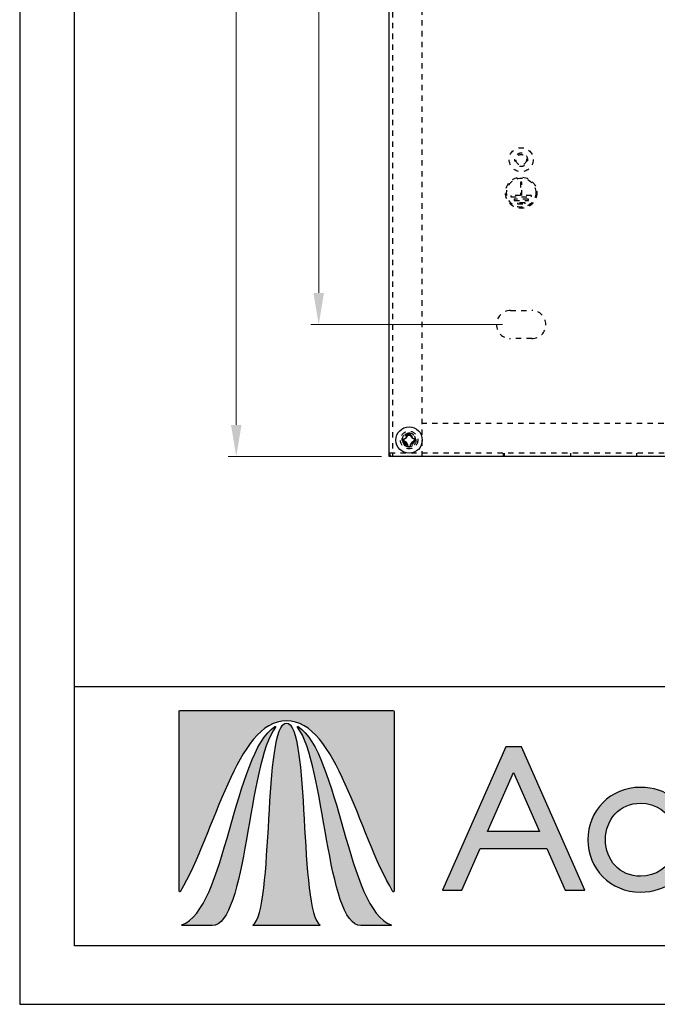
# Model space of a CAD drawing. Header units: millimetres. Extents: x -6552 to -4132, y 482 to 1483.
# Tile 54 of 80: x -5548 to -5354, y 482 to 780. Entities that reach past the tile are written whole.
import ezdxf

# ---------------------------------------------------------------- set-up
doc = ezdxf.new("R2010")
doc.units = ezdxf.units.MM
doc.header["$LTSCALE"] = 16.335
doc.header["$PDMODE"] = 3
doc.header["$PDSIZE"] = 0.3125
doc.linetypes.add('HIDDEN', pattern=[0.2, 0.1, -0.1])
doc.layers.get('0').update_dxf_attribs({"linetype": 'CONTINUOUS'})
doc.layers.get('Defpoints').update_dxf_attribs({"linetype": 'CONTINUOUS'})
for name, color, linetype in [('02___PRT_ALL_AXES', 7, 'CONTINUOUS'), ('1', 7, 'CONTINUOUS'), ('DEFAULT_2', 8, 'HIDDEN'), ('layer 1', 7, 'CONTINUOUS')]:
    doc.layers.add(name, color=color, linetype=linetype)
doc.styles.add('simplex', font='simplex.shx')
doc.dimstyles.new('YanXiu', dxfattribs={"dimtxt": 2.5, "dimasz": 2.2, "dimexe": 0.66, "dimexo": 0.66, "dimgap": 0.66, "dimtad": 0, "dimtoh": 1, "dimdec": 1, "dimdsep": 46, "dimtxsty": 'simplex', "dimcen": 0, "dimclrd": 4, "dimclre": 4, "dimclrt": 42, "dimazin": 2, "dimtfac": 1, "dimtdec": 1, "dimtofl": 0, "dimtmove": 0, "dimatfit": 3, "dimfxl": 1, "dimlwd": 5, "dimlwe": 5, "dimarcsym": 0})

# ---------------------------------------------------------------- blocks, each defined once
blk = doc.blocks.new('*D13')
at = {"color": 4, "lineweight": 5, "transparency": 16777216}
for p, q in [((-5438.09, 1067.86), (-5484.52, 1067.86)), ((-5482.12, 1058.26), (-5482.12, 875.69)), ((-5482.12, 657.46), (-5482.12, 840.03)), ((-5438.09, 647.86), (-5484.52, 647.86))]:
    blk.add_line(p, q, dxfattribs=at)
at = {"color": 4, "transparency": 16777216}
for points in [[(-5483.72, 1058.26), (-5480.52, 1058.26), (-5482.12, 1067.86)], [(-5483.72, 657.46), (-5480.52, 657.46), (-5482.12, 647.86)]]:
    blk.add_solid(points, dxfattribs=at)
at = {"layer": 'Defpoints', "color": 0, "transparency": 16777216}
for p in [(-5435.7, 1067.86), (-5482.12, 647.86), (-5435.7, 647.86)]:
    blk.add_point(p, dxfattribs=at)
at = {"color": 42, "transparency": 16777216, "insert": (-5482.12, 857.86), "char_height": 12, "attachment_point": 5, "rotation": 90, "style": 'simplex'}
blk.add_mtext('420', dxfattribs=at)
blk = doc.blocks.new('*D14')
at = {"color": 4, "lineweight": 5, "transparency": 16777216}
for p, q in [((-5401.34, 1027.86), (-5459.5, 1027.86)), ((-5457.1, 1018.26), (-5457.1, 875.69)), ((-5457.1, 697.46), (-5457.1, 840.03)), ((-5401.34, 687.86), (-5459.5, 687.86))]:
    blk.add_line(p, q, dxfattribs=at)
at = {"color": 4, "transparency": 16777216}
for points in [[(-5458.7, 1018.26), (-5455.5, 1018.26), (-5457.1, 1027.86)], [(-5458.7, 697.46), (-5455.5, 697.46), (-5457.1, 687.86)]]:
    blk.add_solid(points, dxfattribs=at)
at = {"layer": 'Defpoints', "color": 0, "transparency": 16777216}
for p in [(-5398.95, 1027.86), (-5457.1, 687.86), (-5398.95, 687.86)]:
    blk.add_point(p, dxfattribs=at)
at = {"color": 42, "transparency": 16777216, "insert": (-5457.1, 857.86), "char_height": 12, "attachment_point": 5, "rotation": 90, "style": 'simplex'}
blk.add_mtext('340', dxfattribs=at)
blk = doc.blocks.new('ZA1')
h = blk.add_hatch(color=256)
h.dxf.hatch_style = 1
edge = h.paths.add_edge_path()
edge.add_spline(control_points=[(-2212.22, 271.61), (-2212.22, 271.61), (-2219.64, 271.61), (-2227.07, 271.61)], knot_values=[0, 0, 0, 0, 0.055556, 0.055556, 0.055556, 0.055556], degree=3, periodic=0)
edge.add_spline(control_points=[(-2227.07, 271.61), (-2234.5, 271.61), (-2241.93, 271.61), (-2241.93, 271.61), (-2241.93, 271.61), (-2241.93, 271.61), (-2241.93, 271.61), (-2241.93, 271.61)], knot_values=[0.055556, 0.055556, 0.055556, 0.055556, 0.111111, 0.111111, 0.111111, 0.111111, 0.111112, 0.111112, 0.111112, 0.111112], degree=3, periodic=0)
edge.add_spline(control_points=[(-2241.93, 271.61), (-2242.01, 271.61), (-2242.07, 271.55), (-2242.07, 271.47), (-2242.07, 271.47), (-2242.07, 271.47), (-2242.07, 271.47), (-2242.07, 271.47)], knot_values=[0.111112, 0.111112, 0.111112, 0.111112, 0.222222, 0.222222, 0.222222, 0.222222, 0.222223, 0.222223, 0.222223, 0.222223], degree=3, periodic=0)
edge.add_spline(control_points=[(-2242.07, 271.47), (-2242.07, 271.47), (-2242.07, 246.39), (-2242.07, 246.39), (-2242.07, 246.39), (-2242.07, 246.39), (-2242.07, 246.39), (-2242.07, 246.39)], knot_values=[0.222223, 0.222223, 0.222223, 0.222223, 0.333333, 0.333333, 0.333333, 0.333333, 0.333334, 0.333334, 0.333334, 0.333334], degree=3, periodic=0)
edge.add_spline(control_points=[(-2242.07, 246.39), (-2242.07, 246.3), (-2241.96, 246.27), (-2241.92, 246.34), (-2241.92, 246.34), (-2241.92, 246.34), (-2241.92, 246.34), (-2241.92, 246.34)], knot_values=[0.333334, 0.333334, 0.333334, 0.333334, 0.444444, 0.444444, 0.444444, 0.444444, 0.444446, 0.444446, 0.444446, 0.444446], degree=3, periodic=0)
edge.add_spline(control_points=[(-2241.92, 246.34), (-2237, 254.59), (-2234.08, 270.19), (-2227.07, 270.19), (-2227.07, 270.19), (-2227.07, 270.19), (-2227.07, 270.19), (-2227.07, 270.19)], knot_values=[0.444446, 0.444446, 0.444446, 0.444446, 0.555556, 0.555556, 0.555556, 0.555556, 0.555557, 0.555557, 0.555557, 0.555557], degree=3, periodic=0)
edge.add_spline(control_points=[(-2227.07, 270.19), (-2220.07, 270.19), (-2217.14, 254.59), (-2212.22, 246.34), (-2212.22, 246.34), (-2212.22, 246.34), (-2212.22, 246.34), (-2212.22, 246.34)], knot_values=[0.555557, 0.555557, 0.555557, 0.555557, 0.666667, 0.666667, 0.666667, 0.666667, 0.666668, 0.666668, 0.666668, 0.666668], degree=3, periodic=0)
edge.add_spline(control_points=[(-2212.22, 246.34), (-2212.18, 246.27), (-2212.07, 246.3), (-2212.07, 246.39), (-2212.07, 246.39), (-2212.07, 246.39), (-2212.07, 246.39), (-2212.07, 246.39)], knot_values=[0.666668, 0.666668, 0.666668, 0.666668, 0.777778, 0.777778, 0.777778, 0.777778, 0.777779, 0.777779, 0.777779, 0.777779], degree=3, periodic=0)
edge.add_spline(control_points=[(-2212.07, 246.39), (-2212.07, 246.39), (-2212.07, 271.47), (-2212.07, 271.47), (-2212.07, 271.47), (-2212.07, 271.55), (-2212.14, 271.61), (-2212.22, 271.61)], knot_values=[0.777779, 0.777779, 0.777779, 0.777779, 0.888889, 0.888889, 0.888889, 0.888889, 1, 1, 1, 1], degree=3, periodic=0)
edge = h.paths.add_edge_path()
edge.add_spline(control_points=[(-2225.54, 269.28), (-2221.7, 264.36), (-2221.5, 241.61), (-2216.69, 241.61), (-2216.69, 241.61), (-2216.69, 241.61), (-2216.69, 241.61), (-2216.69, 241.61)], knot_values=[0.400002, 0.400002, 0.400002, 0.400002, 0.6, 0.6, 0.6, 0.6, 0.600002, 0.600002, 0.600002, 0.600002], degree=3, periodic=0)
edge.add_spline(control_points=[(-2216.69, 241.61), (-2216.69, 241.61), (-2212.5, 241.61), (-2212.5, 241.61), (-2212.5, 241.61), (-2212.43, 241.61), (-2212.42, 241.69), (-2212.48, 241.71)], knot_values=[0.600002, 0.600002, 0.600002, 0.600002, 0.8, 0.8, 0.8, 0.8, 1, 1, 1, 1], degree=3, periodic=0)
edge.add_spline(control_points=[(-2212.48, 241.71), (-2218.53, 243.74), (-2219.79, 265.77), (-2225.46, 269.38), (-2225.46, 269.38), (-2225.46, 269.38), (-2225.46, 269.38), (-2225.46, 269.38)], knot_values=[0, 0, 0, 0, 0.2, 0.2, 0.2, 0.2, 0.200002, 0.200002, 0.200002, 0.200002], degree=3, periodic=0)
edge.add_spline(control_points=[(-2225.46, 269.38), (-2225.52, 269.42), (-2225.59, 269.34), (-2225.54, 269.29), (-2225.54, 269.29), (-2225.54, 269.29), (-2225.54, 269.28), (-2225.54, 269.28)], knot_values=[0.200002, 0.200002, 0.200002, 0.200002, 0.4, 0.4, 0.4, 0.4, 0.400002, 0.400002, 0.400002, 0.400002], degree=3, periodic=0)
edge = h.paths.add_edge_path()
edge.add_spline(control_points=[(-2237.45, 241.61), (-2232.64, 241.61), (-2232.45, 264.36), (-2228.6, 269.29), (-2228.6, 269.29), (-2228.56, 269.34), (-2228.62, 269.42), (-2228.68, 269.38)], knot_values=[0.600002, 0.600002, 0.600002, 0.600002, 0.8, 0.8, 0.8, 0.8, 1, 1, 1, 1], degree=3, periodic=0)
edge.add_spline(control_points=[(-2228.68, 269.38), (-2234.35, 265.76), (-2235.62, 243.74), (-2241.67, 241.71), (-2241.67, 241.71), (-2241.67, 241.71), (-2241.67, 241.71), (-2241.67, 241.71)], knot_values=[0, 0, 0, 0, 0.2, 0.2, 0.2, 0.2, 0.200002, 0.200002, 0.200002, 0.200002], degree=3, periodic=0)
edge.add_spline(control_points=[(-2241.67, 241.71), (-2241.72, 241.69), (-2241.71, 241.61), (-2241.65, 241.61), (-2241.65, 241.61), (-2241.65, 241.61), (-2241.65, 241.61), (-2241.65, 241.61)], knot_values=[0.200002, 0.200002, 0.200002, 0.200002, 0.4, 0.4, 0.4, 0.4, 0.400002, 0.400002, 0.400002, 0.400002], degree=3, periodic=0)
edge.add_spline(control_points=[(-2241.65, 241.61), (-2241.65, 241.61), (-2237.45, 241.61), (-2237.45, 241.61), (-2237.45, 241.61), (-2237.45, 241.61), (-2237.45, 241.61), (-2237.45, 241.61)], knot_values=[0.400002, 0.400002, 0.400002, 0.400002, 0.6, 0.6, 0.6, 0.6, 0.600002, 0.600002, 0.600002, 0.600002], degree=3, periodic=0)
edge = h.paths.add_edge_path()
edge.add_spline(control_points=[(-2222.43, 241.61), (-2222.37, 241.61), (-2222.35, 241.68), (-2222.4, 241.71), (-2222.4, 241.71), (-2225.32, 243.56), (-2223.83, 269.87), (-2227.07, 269.87)], knot_values=[0.600002, 0.600002, 0.600002, 0.600002, 0.8, 0.8, 0.8, 0.8, 1, 1, 1, 1], degree=3, periodic=0)
edge.add_spline(control_points=[(-2227.07, 269.87), (-2230.32, 269.87), (-2228.83, 243.56), (-2231.74, 241.71), (-2231.74, 241.71), (-2231.74, 241.71), (-2231.74, 241.71), (-2231.74, 241.71)], knot_values=[0, 0, 0, 0, 0.2, 0.2, 0.2, 0.2, 0.200002, 0.200002, 0.200002, 0.200002], degree=3, periodic=0)
edge.add_spline(control_points=[(-2231.74, 241.71), (-2231.79, 241.68), (-2231.77, 241.61), (-2231.72, 241.61), (-2231.72, 241.61), (-2231.72, 241.61), (-2231.72, 241.61), (-2231.72, 241.61)], knot_values=[0.200002, 0.200002, 0.200002, 0.200002, 0.4, 0.4, 0.4, 0.4, 0.400002, 0.400002, 0.400002, 0.400002], degree=3, periodic=0)
edge.add_spline(control_points=[(-2231.72, 241.61), (-2231.72, 241.61), (-2222.43, 241.61), (-2222.43, 241.61), (-2222.43, 241.61), (-2222.43, 241.61), (-2222.43, 241.61), (-2222.43, 241.61)], knot_values=[0.400002, 0.400002, 0.400002, 0.400002, 0.6, 0.6, 0.6, 0.6, 0.600002, 0.600002, 0.600002, 0.600002], degree=3, periodic=0)
h = blk.add_hatch(color=256)
h.dxf.hatch_style = 1
edge = h.paths.add_edge_path()
edge.add_spline(control_points=[(-2196.47, 266.53), (-2196.47, 266.53), (-2194.3, 266.53), (-2194.3, 266.53), (-2194.3, 266.53), (-2194.3, 266.53), (-2185.44, 246.56), (-2185.44, 246.56), (-2185.44, 246.56), (-2185.44, 246.56), (-2188.17, 246.56), (-2188.17, 246.56), (-2188.17, 246.56), (-2188.17, 246.56), (-2190.73, 252.38), (-2190.73, 252.38), (-2190.73, 252.38), (-2190.73, 252.38), (-2200.04, 252.38), (-2200.04, 252.38), (-2200.04, 252.38), (-2200.04, 252.38), (-2202.6, 246.56), (-2202.6, 246.56), (-2202.6, 246.56), (-2202.6, 246.56), (-2205.3, 246.56), (-2205.3, 246.56), (-2205.3, 246.56), (-2205.3, 246.56), (-2196.47, 266.53), (-2196.47, 266.53)], knot_values=[0, 0, 0, 0, 0.125, 0.125, 0.125, 0.125, 0.25, 0.25, 0.25, 0.25, 0.375, 0.375, 0.375, 0.375, 0.5, 0.5, 0.5, 0.5, 0.625, 0.625, 0.625, 0.625, 0.75, 0.75, 0.75, 0.75, 0.875, 0.875, 0.875, 0.875, 1, 1, 1, 1], degree=3, periodic=0)
edge = h.paths.add_edge_path(flags=16)
edge.add_spline(control_points=[(-2195.4, 262.98), (-2195.4, 262.98), (-2191.77, 254.75), (-2191.77, 254.75), (-2191.77, 254.75), (-2199.02, 254.75), (-2199.02, 254.75), (-2199.02, 254.75), (-2199.02, 254.75), (-2199.02, 254.75), (-2199.02, 254.75)], knot_values=[0.666667, 0.666667, 0.666667, 0.666667, 1, 1, 1, 1.333333, 1.333333, 1.333333, 1.333333, 1.333333, 1.333333, 1.333333, 1.333333], degree=3, periodic=0)
edge.add_spline(control_points=[(-2199.02, 254.75), (-2199.02, 254.75), (-2195.4, 262.98), (-2195.4, 262.98), (-2195.4, 262.98), (-2195.4, 262.98), (-2195.4, 262.98), (-2195.4, 262.98)], knot_values=[0.333333, 0.333333, 0.333333, 0.333333, 0.666667, 0.666667, 0.666667, 0.666667, 0.666667, 0.666667, 0.666667, 0.666667], degree=3, periodic=0)
edge = h.paths.add_edge_path()
edge.add_spline(control_points=[(-2182.56, 253.59), (-2182.56, 253.59), (-2182.56, 253.59), (-2182.56, 253.59), (-2182.56, 253.59), (-2182.56, 256.43), (-2180.6, 258.68), (-2177.67, 258.68)], knot_values=[0.500001, 0.500001, 0.500001, 0.500001, 0.500002, 0.500002, 0.500002, 0.500002, 0.600001, 0.600001, 0.600001, 0.600001], degree=3, periodic=0)
edge.add_spline(control_points=[(-2177.67, 258.68), (-2177.67, 258.68), (-2177.67, 258.68), (-2177.67, 258.68), (-2177.67, 258.68), (-2175.48, 258.68), (-2173.79, 257.44), (-2173.17, 255.67)], knot_values=[0.400001, 0.400001, 0.400001, 0.400001, 0.400002, 0.400002, 0.400002, 0.400002, 0.500001, 0.500001, 0.500001, 0.500001], degree=3, periodic=0)
edge.add_spline(control_points=[(-2173.17, 255.67), (-2173.17, 255.67), (-2173.17, 255.67), (-2173.17, 255.67), (-2173.17, 255.67), (-2173.17, 255.67), (-2170.58, 255.67), (-2170.58, 255.67)], knot_values=[0.300001, 0.300001, 0.300001, 0.300001, 0.300002, 0.300002, 0.300002, 0.300002, 0.400001, 0.400001, 0.400001, 0.400001], degree=3, periodic=0)
edge.add_spline(control_points=[(-2170.58, 255.67), (-2170.58, 255.67), (-2170.58, 255.67), (-2170.58, 255.67), (-2170.58, 255.67), (-2171.37, 258.71), (-2174.13, 260.9), (-2177.67, 260.9)], knot_values=[0.200001, 0.200001, 0.200001, 0.200001, 0.200002, 0.200002, 0.200002, 0.200002, 0.300001, 0.300001, 0.300001, 0.300001], degree=3, periodic=0)
edge.add_spline(control_points=[(-2177.67, 260.9), (-2177.67, 260.9), (-2177.67, 260.9), (-2177.67, 260.9), (-2177.67, 260.9), (-2181.95, 260.9), (-2185.01, 257.62), (-2185.01, 253.59)], knot_values=[0.100001, 0.100001, 0.100001, 0.100001, 0.100002, 0.100002, 0.100002, 0.100002, 0.200001, 0.200001, 0.200001, 0.200001], degree=3, periodic=0)
edge.add_spline(control_points=[(-2185.01, 253.59), (-2185.01, 253.59), (-2185.01, 253.59), (-2185.01, 253.59), (-2185.01, 253.59), (-2185.01, 249.57), (-2181.95, 246.28), (-2177.67, 246.28)], knot_values=[0, 0, 0, 0, 0.000001, 0.000001, 0.000001, 0.000001, 0.100001, 0.100001, 0.100001, 0.100001], degree=3, periodic=0)
edge.add_spline(control_points=[(-2177.67, 246.28), (-2174.13, 246.28), (-2171.37, 248.47), (-2170.58, 251.51), (-2170.58, 251.51), (-2170.58, 251.51), (-2173.17, 251.51), (-2173.17, 251.51)], knot_values=[0.800001, 0.800001, 0.800001, 0.800001, 0.900001, 0.900001, 0.900001, 0.900001, 1, 1, 1, 1], degree=3, periodic=0)
edge.add_spline(control_points=[(-2173.17, 251.51), (-2173.17, 251.51), (-2173.17, 251.51), (-2173.17, 251.51), (-2173.17, 251.51), (-2173.79, 249.74), (-2175.48, 248.5), (-2177.67, 248.5)], knot_values=[0.700001, 0.700001, 0.700001, 0.700001, 0.700002, 0.700002, 0.700002, 0.700002, 0.800001, 0.800001, 0.800001, 0.800001], degree=3, periodic=0)
edge.add_spline(control_points=[(-2177.67, 248.5), (-2177.67, 248.5), (-2177.67, 248.5), (-2177.67, 248.5), (-2177.67, 248.5), (-2180.6, 248.5), (-2182.56, 250.75), (-2182.56, 253.59)], knot_values=[0.600001, 0.600001, 0.600001, 0.600001, 0.600002, 0.600002, 0.600002, 0.600002, 0.700001, 0.700001, 0.700001, 0.700001], degree=3, periodic=0)
edge = h.paths.add_edge_path()
edge.add_spline(control_points=[(-2166.5, 253.59), (-2166.5, 253.59), (-2166.5, 253.59), (-2166.5, 253.59), (-2166.5, 253.59), (-2166.5, 256.43), (-2164.53, 258.68), (-2161.61, 258.68)], knot_values=[0.500001, 0.500001, 0.500001, 0.500001, 0.500002, 0.500002, 0.500002, 0.500002, 0.600001, 0.600001, 0.600001, 0.600001], degree=3, periodic=0)
edge.add_spline(control_points=[(-2161.61, 258.68), (-2161.61, 258.68), (-2161.61, 258.68), (-2161.61, 258.68), (-2161.61, 258.68), (-2159.41, 258.68), (-2157.73, 257.44), (-2157.11, 255.67)], knot_values=[0.400001, 0.400001, 0.400001, 0.400001, 0.400002, 0.400002, 0.400002, 0.400002, 0.500001, 0.500001, 0.500001, 0.500001], degree=3, periodic=0)
edge.add_spline(control_points=[(-2157.11, 255.67), (-2157.11, 255.67), (-2157.11, 255.67), (-2157.11, 255.67), (-2157.11, 255.67), (-2157.11, 255.67), (-2154.52, 255.67), (-2154.52, 255.67)], knot_values=[0.300001, 0.300001, 0.300001, 0.300001, 0.300002, 0.300002, 0.300002, 0.300002, 0.400001, 0.400001, 0.400001, 0.400001], degree=3, periodic=0)
edge.add_spline(control_points=[(-2154.52, 255.67), (-2154.52, 255.67), (-2154.52, 255.67), (-2154.52, 255.67), (-2154.52, 255.67), (-2155.31, 258.71), (-2158.07, 260.9), (-2161.61, 260.9)], knot_values=[0.200001, 0.200001, 0.200001, 0.200001, 0.200002, 0.200002, 0.200002, 0.200002, 0.300001, 0.300001, 0.300001, 0.300001], degree=3, periodic=0)
edge.add_spline(control_points=[(-2161.61, 260.9), (-2161.61, 260.9), (-2161.61, 260.9), (-2161.61, 260.9), (-2161.61, 260.9), (-2165.88, 260.9), (-2168.95, 257.62), (-2168.95, 253.59)], knot_values=[0.100001, 0.100001, 0.100001, 0.100001, 0.100002, 0.100002, 0.100002, 0.100002, 0.200001, 0.200001, 0.200001, 0.200001], degree=3, periodic=0)
edge.add_spline(control_points=[(-2168.95, 253.59), (-2168.95, 253.59), (-2168.95, 253.59), (-2168.95, 253.59), (-2168.95, 253.59), (-2168.95, 249.57), (-2165.88, 246.28), (-2161.61, 246.28)], knot_values=[0, 0, 0, 0, 0.000001, 0.000001, 0.000001, 0.000001, 0.100001, 0.100001, 0.100001, 0.100001], degree=3, periodic=0)
edge.add_spline(control_points=[(-2161.61, 246.28), (-2158.07, 246.28), (-2155.31, 248.47), (-2154.52, 251.51), (-2154.52, 251.51), (-2154.52, 251.51), (-2157.11, 251.51), (-2157.11, 251.51)], knot_values=[0.800001, 0.800001, 0.800001, 0.800001, 0.900001, 0.900001, 0.900001, 0.900001, 1, 1, 1, 1], degree=3, periodic=0)
edge.add_spline(control_points=[(-2157.11, 251.51), (-2157.11, 251.51), (-2157.11, 251.51), (-2157.11, 251.51), (-2157.11, 251.51), (-2157.73, 249.74), (-2159.41, 248.5), (-2161.61, 248.5)], knot_values=[0.700001, 0.700001, 0.700001, 0.700001, 0.700002, 0.700002, 0.700002, 0.700002, 0.800001, 0.800001, 0.800001, 0.800001], degree=3, periodic=0)
edge.add_spline(control_points=[(-2161.61, 248.5), (-2161.61, 248.5), (-2161.61, 248.5), (-2161.61, 248.5), (-2161.61, 248.5), (-2164.53, 248.5), (-2166.5, 250.75), (-2166.5, 253.59)], knot_values=[0.600001, 0.600001, 0.600001, 0.600001, 0.600002, 0.600002, 0.600002, 0.600002, 0.700001, 0.700001, 0.700001, 0.700001], degree=3, periodic=0)
edge = h.paths.add_edge_path()
edge.add_spline(control_points=[(-2151.92, 246.56), (-2151.92, 246.56), (-2151.92, 246.56), (-2151.92, 246.56), (-2151.92, 246.56), (-2151.92, 246.56), (-2149.5, 246.56), (-2149.5, 246.56), (-2149.5, 246.56), (-2149.5, 267.65), (-2149.5, 267.65)], knot_values=[0.75, 0.75, 0.75, 0.75, 0.75, 0.75, 0.75, 0.75, 1, 1, 1, 1.25, 1.25, 1.25, 1.25], degree=3, periodic=0)
edge.add_spline(control_points=[(-2149.5, 267.65), (-2149.5, 267.65), (-2149.5, 267.65), (-2149.5, 267.65), (-2149.5, 267.65), (-2149.5, 267.65), (-2151.92, 267.65), (-2151.92, 267.65), (-2151.92, 267.65), (-2151.92, 267.65), (-2151.92, 246.56), (-2151.92, 246.56)], knot_values=[0.25, 0.25, 0.25, 0.25, 0.25, 0.25, 0.25, 0.25, 0.5, 0.5, 0.5, 0.5, 0.75, 0.75, 0.75, 0.75], degree=3, periodic=0)
edge = h.paths.add_edge_path()
edge.add_spline(control_points=[(-2139.81, 260.9), (-2143.75, 260.9), (-2146.7, 257.61), (-2146.7, 253.59), (-2146.7, 253.59), (-2146.7, 249.57), (-2143.75, 246.28), (-2139.81, 246.28)], knot_values=[0.777779, 0.777779, 0.777779, 0.777779, 0.88889, 0.88889, 0.88889, 0.88889, 1, 1, 1, 1], degree=3, periodic=0)
edge.add_spline(control_points=[(-2139.81, 246.28), (-2139.81, 246.28), (-2139.81, 246.28), (-2139.81, 246.28), (-2139.81, 246.28), (-2137.7, 246.28), (-2135.79, 247.38), (-2134.86, 248.73)], knot_values=[0.666668, 0.666668, 0.666668, 0.666668, 0.666669, 0.666669, 0.666669, 0.666669, 0.777779, 0.777779, 0.777779, 0.777779], degree=3, periodic=0)
edge.add_spline(control_points=[(-2134.86, 248.73), (-2134.86, 248.73), (-2134.86, 248.73), (-2134.86, 248.73), (-2134.86, 248.73), (-2134.86, 248.73), (-2134.86, 246.56), (-2134.86, 246.56)], knot_values=[0.555557, 0.555557, 0.555557, 0.555557, 0.555558, 0.555558, 0.555558, 0.555558, 0.666668, 0.666668, 0.666668, 0.666668], degree=3, periodic=0)
edge.add_spline(control_points=[(-2134.86, 246.56), (-2134.86, 246.56), (-2134.86, 246.56), (-2134.86, 246.56), (-2134.86, 246.56), (-2134.86, 246.56), (-2132.45, 246.56), (-2132.45, 246.56)], knot_values=[0.444446, 0.444446, 0.444446, 0.444446, 0.444447, 0.444447, 0.444447, 0.444447, 0.555557, 0.555557, 0.555557, 0.555557], degree=3, periodic=0)
edge.add_spline(control_points=[(-2132.45, 246.56), (-2132.45, 246.56), (-2132.45, 246.56), (-2132.45, 246.56), (-2132.45, 246.56), (-2132.45, 246.56), (-2132.45, 260.62), (-2132.45, 260.62)], knot_values=[0.333334, 0.333334, 0.333334, 0.333334, 0.333336, 0.333336, 0.333336, 0.333336, 0.444446, 0.444446, 0.444446, 0.444446], degree=3, periodic=0)
edge.add_spline(control_points=[(-2132.45, 260.62), (-2132.45, 260.62), (-2132.45, 260.62), (-2132.45, 260.62), (-2132.45, 260.62), (-2132.45, 260.62), (-2134.86, 260.62), (-2134.86, 260.62)], knot_values=[0.222223, 0.222223, 0.222223, 0.222223, 0.222224, 0.222224, 0.222224, 0.222224, 0.333334, 0.333334, 0.333334, 0.333334], degree=3, periodic=0)
edge.add_spline(control_points=[(-2134.86, 260.62), (-2134.86, 260.62), (-2134.86, 260.62), (-2134.86, 260.62), (-2134.86, 260.62), (-2134.86, 260.62), (-2134.86, 258.46), (-2134.86, 258.46)], knot_values=[0.111112, 0.111112, 0.111112, 0.111112, 0.111113, 0.111113, 0.111113, 0.111113, 0.222223, 0.222223, 0.222223, 0.222223], degree=3, periodic=0)
edge.add_spline(control_points=[(-2134.86, 258.46), (-2134.86, 258.46), (-2134.86, 258.46), (-2134.86, 258.46), (-2134.86, 258.46), (-2135.79, 259.81), (-2137.7, 260.9), (-2139.81, 260.9)], knot_values=[0, 0, 0, 0, 0.000001, 0.000001, 0.000001, 0.000001, 0.111112, 0.111112, 0.111112, 0.111112], degree=3, periodic=0)
edge = h.paths.add_edge_path(flags=16)
edge.add_spline(control_points=[(-2144.26, 253.59), (-2144.26, 253.59), (-2144.26, 253.59), (-2144.26, 253.59), (-2144.26, 253.59), (-2144.26, 256.43), (-2142.29, 258.68), (-2139.45, 258.68)], knot_values=[0, 0, 0, 0, 0.000002, 0.000003, 0.000003, 0.000003, 0.250003, 0.250003, 0.250003, 0.250003], degree=3, periodic=0)
edge.add_spline(control_points=[(-2139.45, 258.68), (-2136.61, 258.68), (-2134.67, 256.43), (-2134.67, 253.59), (-2134.67, 253.59), (-2134.67, 250.75), (-2136.61, 248.5), (-2139.45, 248.5)], knot_values=[0.500002, 0.500002, 0.500002, 0.500002, 0.750002, 0.750002, 0.750002, 0.750002, 1, 1, 1, 1], degree=3, periodic=0)
edge.add_spline(control_points=[(-2139.45, 248.5), (-2139.45, 248.5), (-2139.45, 248.5), (-2139.45, 248.5), (-2139.45, 248.5), (-2142.29, 248.5), (-2144.26, 250.75), (-2144.26, 253.59)], knot_values=[0.250003, 0.250003, 0.250003, 0.250003, 0.250005, 0.250005, 0.250005, 0.250005, 0.500003, 0.500003, 0.500003, 0.500003], degree=3, periodic=0)
at = {"layer": 'layer 1'}
for points, knots in [([(-2212.22, 271.61), (-2212.22, 271.61), (-2241.93, 271.61), (-2241.93, 271.61), (-2241.93, 271.61), (-2242.01, 271.61), (-2242.07, 271.55), (-2242.07, 271.47), (-2242.07, 271.47), (-2242.07, 271.47), (-2242.07, 246.39), (-2242.07, 246.39), (-2242.07, 246.39), (-2242.07, 246.3), (-2241.96, 246.27), (-2241.92, 246.34), (-2241.92, 246.34), (-2237, 254.59), (-2234.08, 270.19), (-2227.07, 270.19), (-2227.07, 270.19), (-2220.07, 270.19), (-2217.14, 254.59), (-2212.22, 246.34), (-2212.22, 246.34), (-2212.18, 246.27), (-2212.07, 246.3), (-2212.07, 246.39), (-2212.07, 246.39), (-2212.07, 246.39), (-2212.07, 271.47), (-2212.07, 271.47), (-2212.07, 271.47), (-2212.07, 271.55), (-2212.14, 271.61), (-2212.22, 271.61)], [0, 0, 0, 0, 0.111111, 0.111111, 0.111111, 0.111111, 0.222222, 0.222222, 0.222222, 0.222222, 0.333333, 0.333333, 0.333333, 0.333333, 0.444444, 0.444444, 0.444444, 0.444444, 0.555556, 0.555556, 0.555556, 0.555556, 0.666667, 0.666667, 0.666667, 0.666667, 0.777778, 0.777778, 0.777778, 0.777778, 0.888889, 0.888889, 0.888889, 0.888889, 1, 1, 1, 1]), ([(-2228.68, 269.38), (-2234.35, 265.76), (-2235.62, 243.74), (-2241.67, 241.71), (-2241.67, 241.71), (-2241.72, 241.69), (-2241.71, 241.61), (-2241.65, 241.61), (-2241.65, 241.61), (-2241.65, 241.61), (-2237.45, 241.61), (-2237.45, 241.61), (-2237.45, 241.61), (-2232.64, 241.61), (-2232.45, 264.36), (-2228.6, 269.29), (-2228.6, 269.29), (-2228.56, 269.34), (-2228.62, 269.42), (-2228.68, 269.38)], [0, 0, 0, 0, 0.2, 0.2, 0.2, 0.2, 0.4, 0.4, 0.4, 0.4, 0.6, 0.6, 0.6, 0.6, 0.8, 0.8, 0.8, 0.8, 1, 1, 1, 1]), ([(-2227.07, 269.87), (-2230.32, 269.87), (-2228.83, 243.56), (-2231.74, 241.71), (-2231.74, 241.71), (-2231.79, 241.68), (-2231.77, 241.61), (-2231.72, 241.61), (-2231.72, 241.61), (-2231.72, 241.61), (-2222.43, 241.61), (-2222.43, 241.61), (-2222.43, 241.61), (-2222.37, 241.61), (-2222.35, 241.68), (-2222.4, 241.71), (-2222.4, 241.71), (-2225.32, 243.56), (-2223.83, 269.87), (-2227.07, 269.87)], [0, 0, 0, 0, 0.2, 0.2, 0.2, 0.2, 0.4, 0.4, 0.4, 0.4, 0.6, 0.6, 0.6, 0.6, 0.8, 0.8, 0.8, 0.8, 1, 1, 1, 1]), ([(-2212.48, 241.71), (-2218.53, 243.74), (-2219.79, 265.77), (-2225.46, 269.38), (-2225.46, 269.38), (-2225.52, 269.42), (-2225.59, 269.34), (-2225.54, 269.29), (-2225.54, 269.29), (-2221.7, 264.36), (-2221.5, 241.61), (-2216.69, 241.61), (-2216.69, 241.61), (-2216.69, 241.61), (-2212.5, 241.61), (-2212.5, 241.61), (-2212.5, 241.61), (-2212.43, 241.61), (-2212.42, 241.69), (-2212.48, 241.71)], [0, 0, 0, 0, 0.2, 0.2, 0.2, 0.2, 0.4, 0.4, 0.4, 0.4, 0.6, 0.6, 0.6, 0.6, 0.8, 0.8, 0.8, 0.8, 1, 1, 1, 1]), ([(-2196.47, 266.53), (-2196.47, 266.53), (-2194.3, 266.53), (-2194.3, 266.53), (-2194.3, 266.53), (-2194.3, 266.53), (-2185.44, 246.56), (-2185.44, 246.56), (-2185.44, 246.56), (-2185.44, 246.56), (-2188.17, 246.56), (-2188.17, 246.56), (-2188.17, 246.56), (-2188.17, 246.56), (-2190.73, 252.38), (-2190.73, 252.38), (-2190.73, 252.38), (-2190.73, 252.38), (-2200.04, 252.38), (-2200.04, 252.38), (-2200.04, 252.38), (-2200.04, 252.38), (-2202.6, 246.56), (-2202.6, 246.56), (-2202.6, 246.56), (-2202.6, 246.56), (-2205.3, 246.56), (-2205.3, 246.56), (-2205.3, 246.56), (-2205.3, 246.56), (-2196.47, 266.53), (-2196.47, 266.53)], [0, 0, 0, 0, 0.125, 0.125, 0.125, 0.125, 0.25, 0.25, 0.25, 0.25, 0.375, 0.375, 0.375, 0.375, 0.5, 0.5, 0.5, 0.5, 0.625, 0.625, 0.625, 0.625, 0.75, 0.75, 0.75, 0.75, 0.875, 0.875, 0.875, 0.875, 1, 1, 1, 1]), ([(-2191.77, 254.75), (-2191.77, 254.75), (-2195.4, 262.98), (-2195.4, 262.98), (-2195.4, 262.98), (-2195.4, 262.98), (-2199.02, 254.75), (-2199.02, 254.75), (-2199.02, 254.75), (-2199.02, 254.75), (-2191.77, 254.75), (-2191.77, 254.75)], [0, 0, 0, 0, 0.333333, 0.333333, 0.333333, 0.333333, 0.666667, 0.666667, 0.666667, 0.666667, 1, 1, 1, 1]), ([(-2177.67, 246.28), (-2181.95, 246.28), (-2185.01, 249.57), (-2185.01, 253.59), (-2185.01, 253.59), (-2185.01, 257.62), (-2181.95, 260.9), (-2177.67, 260.9), (-2177.67, 260.9), (-2174.13, 260.9), (-2171.37, 258.71), (-2170.58, 255.67), (-2170.58, 255.67), (-2170.58, 255.67), (-2173.17, 255.67), (-2173.17, 255.67), (-2173.17, 255.67), (-2173.79, 257.44), (-2175.48, 258.68), (-2177.67, 258.68), (-2177.67, 258.68), (-2180.6, 258.68), (-2182.56, 256.43), (-2182.56, 253.59), (-2182.56, 253.59), (-2182.56, 250.75), (-2180.6, 248.5), (-2177.67, 248.5), (-2177.67, 248.5), (-2175.48, 248.5), (-2173.79, 249.74), (-2173.17, 251.51), (-2173.17, 251.51), (-2173.17, 251.51), (-2170.58, 251.51), (-2170.58, 251.51), (-2170.58, 251.51), (-2171.37, 248.47), (-2174.13, 246.28), (-2177.67, 246.28)], [0, 0, 0, 0, 0.1, 0.1, 0.1, 0.1, 0.2, 0.2, 0.2, 0.2, 0.3, 0.3, 0.3, 0.3, 0.4, 0.4, 0.4, 0.4, 0.5, 0.5, 0.5, 0.5, 0.6, 0.6, 0.6, 0.6, 0.7, 0.7, 0.7, 0.7, 0.8, 0.8, 0.8, 0.8, 0.9, 0.9, 0.9, 0.9, 1, 1, 1, 1])]:
    blk.add_open_spline(points, degree=3, knots=knots, dxfattribs=at)
blk = doc.blocks.new('AAXXX')
at = {"layer": '1'}
for p, q in [((-2223.646, 350.671), (-2223.646, 292.634)), ((-2222.681, 293.66), (-2222.681, 349.645)), ((-2222.681, 298.221), (-2142.534, 298.221)), ((-2142.534, 293.66), (-2222.681, 293.66)), ((-2223.646, 292.634), (-2141.569, 292.634))]:
    blk.add_line(p, q, dxfattribs=at)
at = {"xscale": 0.126, "yscale": 0.126, "zscale": 0.126}
blk.add_blockref('ZA1', (-1938.344, 263.575), dxfattribs=at)

msp = doc.modelspace()

# ---------------------------------------------------------------- linework, layer by layer
at = {"color": 7, "linetype": 'Continuous'}
for p, q in [((-5435.7, 647.86), (-5435.7, 1067.86)), ((-5429.76, 654.96), (-5429.63, 654.96)), ((-5431.8, 652.8), (-5431.8, 652.92)), ((-5427.6, 652.92), (-5427.6, 652.8)), ((-5429.63, 650.76), (-5429.76, 650.76)), ((-4855.7, 647.86), (-5435.7, 647.86))]:
    msp.add_line(p, q, dxfattribs=at)
msp.add_circle((-5429.7, 652.86), 4, dxfattribs=at)
for centre, radius, start, end in [((-5431.8, 654.96), 1.85, 275.571, 354.429), ((-5429.76, 654.76), 0.201, 90.0393, 105.6446), ((-5429.63, 654.76), 0.201, 74.3551, 89.9607), ((-5427.6, 654.96), 1.85, 185.571, 264.429), ((-5431.59, 652.92), 0.201, 161.4618, 179.9519), ((-5431.59, 652.8), 0.201, 180.0481, 198.5394), ((-5431.8, 650.76), 1.85, 5.571, 84.429), ((-5427.6, 650.76), 1.85, 95.571, 174.429), ((-5427.8, 652.92), 0.201, 0.0481, 18.5394), ((-5427.8, 652.8), 0.201, 341.4618, 359.9519), ((-5434.7, 648.86), 1, 180, 270), ((-5429.76, 650.96), 0.201, 254.3551, 269.9607), ((-5429.63, 650.96), 0.201, 270.0393, 285.6446)]:
    msp.add_arc(centre, radius, start, end, dxfattribs=at)
for points, knots in [([(-5429.81, 654.95), (-5429.83, 654.95), (-5429.87, 654.93), (-5429.91, 654.89), (-5429.94, 654.84), (-5429.95, 654.8), (-5429.95, 654.78)], [0, 0, 0, 0, 0.250007, 0.499993, 0.750007, 1, 1, 1, 1]), ([(-5429.44, 654.78), (-5429.44, 654.8), (-5429.45, 654.84), (-5429.48, 654.89), (-5429.52, 654.93), (-5429.56, 654.95), (-5429.58, 654.95)], [0, 0, 0, 0, 0.249994, 0.500005, 0.74999, 1, 1, 1, 1]), ([(-5431.62, 653.12), (-5431.63, 653.11), (-5431.67, 653.11), (-5431.72, 653.08), (-5431.76, 653.03), (-5431.78, 653), (-5431.78, 652.98)], [0, 0, 0, 0, 0.249991, 0.500025, 0.750023, 1, 1, 1, 1]), ([(-5431.78, 652.73), (-5431.78, 652.72), (-5431.76, 652.68), (-5431.72, 652.64), (-5431.67, 652.61), (-5431.63, 652.6), (-5431.62, 652.6)], [0, 0, 0, 0, 0.249975, 0.499973, 0.75001, 1, 1, 1, 1]), ([(-5429.95, 650.94), (-5429.95, 650.92), (-5429.94, 650.88), (-5429.91, 650.83), (-5429.87, 650.79), (-5429.83, 650.77), (-5429.81, 650.77)], [0, 0, 0, 0, 0.249994, 0.500005, 0.74999, 1, 1, 1, 1]), ([(-5429.58, 650.77), (-5429.56, 650.77), (-5429.52, 650.79), (-5429.48, 650.83), (-5429.45, 650.88), (-5429.44, 650.92), (-5429.44, 650.94)], [0, 0, 0, 0, 0.250007, 0.499993, 0.750007, 1, 1, 1, 1]), ([(-5427.61, 652.98), (-5427.61, 653), (-5427.63, 653.03), (-5427.67, 653.08), (-5427.72, 653.11), (-5427.76, 653.11), (-5427.77, 653.12)], [0, 0, 0, 0, 0.249975, 0.499973, 0.75001, 1, 1, 1, 1]), ([(-5427.77, 652.6), (-5427.76, 652.6), (-5427.72, 652.61), (-5427.67, 652.64), (-5427.63, 652.68), (-5427.61, 652.72), (-5427.61, 652.73)], [0, 0, 0, 0, 0.249991, 0.500025, 0.750023, 1, 1, 1, 1])]:
    msp.add_open_spline(points, degree=3, knots=knots, dxfattribs=at)
at = {"layer": '02___PRT_ALL_AXES', "color": 8, "linetype": 'HIDDEN'}
for p, q in [((-5434.7, 1066.86), (-5434.7, 648.86)), ((-5395.86, 731.07), (-5395.86, 726.97)), ((-5395.54, 731.07), (-5395.86, 731.07)), ((-5395.54, 726.97), (-5395.54, 731.07)), ((-5398.88, 726.97), (-5398.88, 726.65)), ((-5395.86, 726.97), (-5398.88, 726.97)), ((-5398.88, 726.65), (-5392.52, 726.65)), ((-5397.87, 725.85), (-5397.87, 725.53)), ((-5393.52, 725.85), (-5397.87, 725.85)), ((-5392.52, 726.97), (-5395.54, 726.97)), ((-5393.52, 725.53), (-5393.52, 725.85)), ((-5392.52, 726.65), (-5392.52, 726.97)), ((-5397.87, 725.53), (-5393.52, 725.53)), ((-5396.86, 724.81), (-5396.86, 724.49)), ((-5394.53, 724.81), (-5396.86, 724.81)), ((-5396.86, 724.49), (-5394.53, 724.49)), ((-5394.53, 724.49), (-5394.53, 724.81))]:
    msp.add_line(p, q, dxfattribs=at)
for centre, radius in [((-5395.7, 737.86), 3.65), ((-5395.7, 737.86), 1.6), ((-5395.7, 727.86), 4.75), ((-5395.7, 727.86), 4.42), ((-5429.7, 652.86), 2.1), ((-5429.7, 652.86), 1.65)]:
    msp.add_circle(centre, radius, dxfattribs=at)
at = {"layer": 'DEFAULT_2', "color": 8, "linetype": 'HIDDEN'}
for p, q in [((-5425.7, 647.86), (-5425.7, 1067.86)), ((-5398.95, 692.11), (-5392.45, 692.11)), ((-5392.45, 683.61), (-5398.95, 683.61)), ((-4865.7, 657.86), (-5425.7, 657.86)), ((-4855.7, 648.86), (-5435.7, 648.86)), ((-5434.7, 648.86), (-5434.7, 647.86)), ((-5401.19, 648.86), (-5401.19, 647.86)), ((-5400.89, 648.86), (-5400.89, 647.86)), ((-5380.7, 648.86), (-5380.7, 647.86)), ((-5360.7, 648.86), (-5360.7, 647.86))]:
    msp.add_line(p, q, dxfattribs=at)
for radius in [2.65, 1.65, 1.5]:
    msp.add_circle((-5429.7, 652.86), radius, dxfattribs=at)
for centre, radius, start, end in [((-5395.7, 737.86), 2, 255, 195), ((-5398.95, 687.86), 4.25, 90, 270), ((-5392.45, 687.86), 4.25, 270, 90), ((-5429.7, 652.86), 2, 255, 195), ((-5429.7, 652.86), 2, 195, 255)]:
    msp.add_arc(centre, radius, start, end, dxfattribs=at)

# ---------------------------------------------------------------- block references
at = {"xscale": 17.24976, "yscale": 17.24976, "zscale": 17.24976}
msp.add_blockref('AAXXX', (32809.57, -4566.13), dxfattribs=at)

# ---------------------------------------------------------------- dimensions: what is measured, and where the dimension line sits
for base, p1, p2, picture, middle in [((-5482.12, 647.86), (-5435.7, 1067.86), (-5435.7, 647.86), '*D13', (-5482.12, 857.86)), ((-5457.1, 687.86), (-5398.95, 1027.86), (-5398.95, 687.86), '*D14', (-5457.1, 857.86))]:
    dim = msp.add_linear_dim(base=base, p1=p1, p2=p2, angle=90, dimstyle='YanXiu', override={"dimtxt": 12, "dimasz": 9.6, "dimexe": 2.3988, "dimexo": 2.3988, "dimgap": 2.3988})
    dim.commit()
    dim.dimension.update_dxf_attribs({"geometry": picture, "text_midpoint": middle})

doc.saveas('drawing.dxf')
